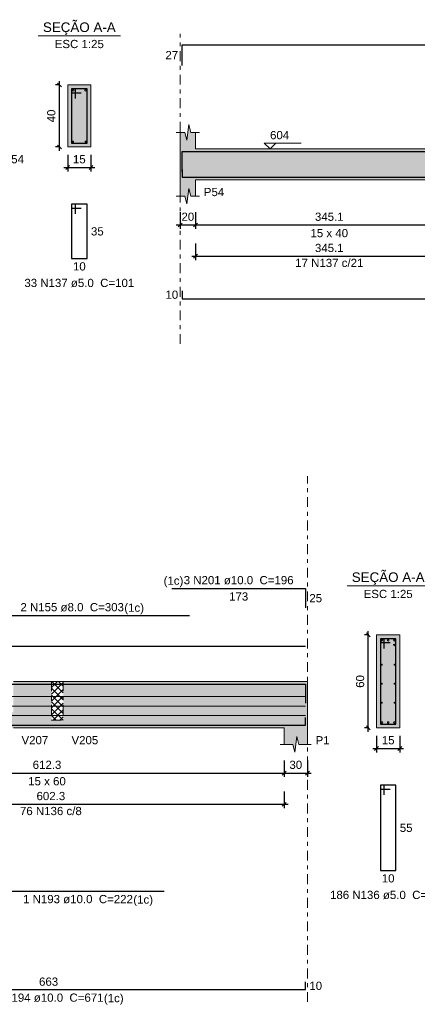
# Model space of a CAD drawing. Header units: millimetres. Extents: x 0 to 119, y 0 to 84.
# Tile 9 of 24: x 38 to 49, y 41 to 66. Entities that reach past the tile are written whole.
import ezdxf

# ---------------------------------------------------------------- set-up
doc = ezdxf.new("R2010")
doc.units = ezdxf.units.MM
doc.header["$MEASUREMENT"] = 0
doc.linetypes.add('DASHDOT', pattern=[2.54, 1.27, -0.635, 0, -0.635])
doc.linetypes.add('NULL', pattern=[0])
doc.layers.get('0').update_dxf_attribs({"lineweight": 18})
for name, color, linetype, lineweight in [('Descrição da armadura', 7, 'Continuous', 0), ('DT-Arm complementar', 5, 'Continuous', 5), ('DT-Barras na forma', 2, 'Continuous', 30), ('DT-Barras no corte', 5, 'Continuous', 5), ('DT-Barras rebatidas', 2, 'Continuous', 30), ('DT-Cotas', 9, 'Continuous', 5), ('DT-Forma', 5, 'Continuous', 5), ('DT-Hachura forma vigas', 254, 'Continuous', 5), ('DT-Hachura intersecção vigas', 9, 'Continuous', 5), ('DT-Hachura seção vigas', 254, 'Continuous', 5), ('DT-Pontilhado', 9, 'DASHDOT', 5), ('DT-Textos', 7, 'Continuous', 5), ('Textos armaduras', 7, 'Continuous', 0)]:
    doc.layers.add(name, color=color, linetype=linetype, lineweight=lineweight)
doc.styles.add('Arial', font='txt')
doc.dimstyles.new('UM_25.000000', dxfattribs={"dimtxt": 0.18, "dimasz": 0.1, "dimexe": 0.1, "dimexo": 0.2, "dimgap": 0, "dimtad": 1, "dimtih": 1, "dimtoh": 1, "dimdec": 1, "dimlfac": 25, "dimzin": 0, "dimdsep": 46, "dimtxsty": 'Standard', "dimcen": 0.09, "dimdle": 0.1, "dimadec": 1, "dimazin": 2, "dimtfac": 1, "dimtdec": 4, "dimtofl": 0, "dimtmove": 0, "dimatfit": 3, "dimfxl": 1, "dimtolj": 1, "dimarcsym": 0})
doc.dimstyles.new('UM_50.000000', dxfattribs={"dimtxt": 0.18, "dimasz": 0.1, "dimexe": 0.1, "dimexo": 0.2, "dimgap": 0, "dimtad": 1, "dimtih": 1, "dimtoh": 1, "dimdec": 1, "dimlfac": 50, "dimzin": 0, "dimdsep": 46, "dimtxsty": 'Standard', "dimcen": 0.09, "dimdle": 0.1, "dimadec": 1, "dimazin": 2, "dimtfac": 1, "dimtdec": 4, "dimtofl": 0, "dimtmove": 0, "dimatfit": 3, "dimfxl": 1, "dimtolj": 1, "dimarcsym": 0})

# ---------------------------------------------------------------- blocks, each defined once
blk = doc.blocks.new('_Oblique')
at = {"color": 0, "linetype": 'ByBlock', "lineweight": -2}
blk.add_line((-0.5, -0.5), (0.5, 0.5), dxfattribs=at)
blk = doc.blocks.new('*D14')
at = {"layer": 'Defpoints', "color": 0}
for p in [(32.924, 47.384), (45.17, 47.384), (45.17, 46.855)]:
    blk.add_point(p, dxfattribs=at)
at = {"layer": 'DT-Cotas', "color": 0, "lineweight": -2}
for p, q in [((32.924, 47.184), (32.924, 46.755)), ((45.17, 47.184), (45.17, 46.755)), ((32.824, 46.855), (45.27, 46.855))]:
    blk.add_line(p, q, dxfattribs=at)
at = {"layer": 'DT-Cotas', "color": 0, "lineweight": -2, "xscale": 0.1, "yscale": 0.1, "zscale": 0.1, "rotation": 180}
blk.add_blockref('_Oblique', (32.924, 46.855), dxfattribs=at)
at = {"layer": 'DT-Cotas', "color": 0, "lineweight": -2, "xscale": 0.1, "yscale": 0.1, "zscale": 0.1}
blk.add_blockref('_Oblique', (45.17, 46.855), dxfattribs=at)
at = {"layer": 'DT-Cotas', "color": 7, "insert": (39.047, 47.067), "char_height": 0.2118, "attachment_point": 5, "rotation": 0.0057, "style": 'Arial'}
blk.add_mtext('\\A1;612.3', dxfattribs=at)
blk = doc.blocks.new('*D15')
at = {"layer": 'Defpoints', "color": 0}
for p in [(45.17, 47.384), (45.77, 47.384), (45.77, 46.855)]:
    blk.add_point(p, dxfattribs=at)
at = {"layer": 'DT-Cotas', "color": 0, "lineweight": -2}
for p, q in [((45.17, 47.184), (45.17, 46.755)), ((45.77, 47.184), (45.77, 46.755)), ((45.07, 46.855), (45.87, 46.855))]:
    blk.add_line(p, q, dxfattribs=at)
at = {"layer": 'DT-Cotas', "color": 0, "lineweight": -2, "xscale": 0.1, "yscale": 0.1, "zscale": 0.1, "rotation": 180}
blk.add_blockref('_Oblique', (45.17, 46.855), dxfattribs=at)
at = {"layer": 'DT-Cotas', "color": 0, "lineweight": -2, "xscale": 0.1, "yscale": 0.1, "zscale": 0.1}
blk.add_blockref('_Oblique', (45.77, 46.855), dxfattribs=at)
at = {"layer": 'DT-Cotas', "color": 7, "insert": (45.47, 47.067), "char_height": 0.2118, "attachment_point": 5, "rotation": 0.0057, "style": 'Arial'}
blk.add_mtext('\\A1;30', dxfattribs=at)
blk = doc.blocks.new('*D25')
at = {"layer": 'Defpoints', "color": 0}
for p in [(47.343, 50.42), (47.555, 50.42), (47.555, 48.02)]:
    blk.add_point(p, dxfattribs=at)
at = {"layer": 'DT-Cotas', "color": 0, "lineweight": -2}
for p, q in [((47.355, 50.42), (47.243, 50.42)), ((47.343, 47.92), (47.343, 50.52)), ((47.355, 48.02), (47.243, 48.02))]:
    blk.add_line(p, q, dxfattribs=at)
at = {"layer": 'DT-Cotas', "color": 0, "lineweight": -2, "xscale": 0.1, "yscale": 0.1, "zscale": 0.1}
for p, rotation in [((47.343, 50.42), 90), ((47.343, 48.02), 270)]:
    blk.add_blockref('_Oblique', p, dxfattribs=dict(at, rotation=rotation))
at = {"layer": 'DT-Cotas', "color": 7, "insert": (47.131, 49.22), "char_height": 0.2118, "attachment_point": 5, "rotation": 90, "style": 'Arial'}
blk.add_mtext('\\A1;60', dxfattribs=at)
blk = doc.blocks.new('*D26')
at = {"layer": 'Defpoints', "color": 0}
for p in [(47.555, 48.02), (48.155, 48.02), (48.155, 47.49)]:
    blk.add_point(p, dxfattribs=at)
at = {"layer": 'DT-Cotas', "color": 0, "lineweight": -2}
for p, q in [((47.555, 47.82), (47.555, 47.39)), ((48.155, 47.82), (48.155, 47.39)), ((47.455, 47.49), (48.255, 47.49))]:
    blk.add_line(p, q, dxfattribs=at)
at = {"layer": 'DT-Cotas', "color": 0, "lineweight": -2, "xscale": 0.1, "yscale": 0.1, "zscale": 0.1, "rotation": 180}
blk.add_blockref('_Oblique', (47.555, 47.49), dxfattribs=at)
at = {"layer": 'DT-Cotas', "color": 0, "lineweight": -2, "xscale": 0.1, "yscale": 0.1, "zscale": 0.1}
blk.add_blockref('_Oblique', (48.155, 47.49), dxfattribs=at)
at = {"layer": 'DT-Cotas', "color": 7, "insert": (47.855, 47.702), "char_height": 0.2118, "attachment_point": 5, "rotation": 0.0057, "style": 'Arial'}
blk.add_mtext('\\A1;15', dxfattribs=at)
blk = doc.blocks.new('*D31')
at = {"layer": 'Defpoints', "color": 0}
for p in [(33.124, 46.579), (45.17, 46.579), (45.17, 46.05)]:
    blk.add_point(p, dxfattribs=at)
at = {"layer": 'DT-Cotas', "color": 0, "lineweight": -2}
for p, q in [((33.124, 46.379), (33.124, 45.95)), ((45.17, 46.379), (45.17, 45.95)), ((33.024, 46.05), (45.27, 46.05))]:
    blk.add_line(p, q, dxfattribs=at)
at = {"layer": 'DT-Cotas', "color": 0, "lineweight": -2, "xscale": 0.1, "yscale": 0.1, "zscale": 0.1, "rotation": 180}
blk.add_blockref('_Oblique', (33.124, 46.05), dxfattribs=at)
at = {"layer": 'DT-Cotas', "color": 0, "lineweight": -2, "xscale": 0.1, "yscale": 0.1, "zscale": 0.1}
blk.add_blockref('_Oblique', (45.17, 46.05), dxfattribs=at)
at = {"layer": 'DT-Cotas', "color": 7, "insert": (39.147, 46.262), "char_height": 0.2118, "attachment_point": 5, "rotation": 0.0057, "style": 'Arial'}
blk.add_mtext('\\A1;602.3', dxfattribs=at)
blk = doc.blocks.new('*D157')
at = {"layer": 'Defpoints', "color": 0}
for p in [(39.37, 64.604), (39.581, 64.604), (39.581, 63.004)]:
    blk.add_point(p, dxfattribs=at)
at = {"layer": 'DT-Cotas', "color": 0, "lineweight": -2}
for p, q in [((39.381, 64.604), (39.27, 64.604)), ((39.37, 62.904), (39.37, 64.704)), ((39.381, 63.004), (39.27, 63.004))]:
    blk.add_line(p, q, dxfattribs=at)
at = {"layer": 'DT-Cotas', "color": 0, "lineweight": -2, "xscale": 0.1, "yscale": 0.1, "zscale": 0.1}
for p, rotation in [((39.37, 64.604), 90), ((39.37, 63.004), 270)]:
    blk.add_blockref('_Oblique', p, dxfattribs=dict(at, rotation=rotation))
at = {"layer": 'DT-Cotas', "color": 7, "insert": (39.158, 63.804), "char_height": 0.2118, "attachment_point": 5, "rotation": 90, "style": 'Arial'}
blk.add_mtext('\\A1;40', dxfattribs=at)
blk = doc.blocks.new('*D158')
at = {"layer": 'Defpoints', "color": 0}
for p in [(39.581, 63.004), (40.181, 63.004), (40.181, 62.475)]:
    blk.add_point(p, dxfattribs=at)
at = {"layer": 'DT-Cotas', "color": 0, "lineweight": -2}
for p, q in [((39.581, 62.804), (39.581, 62.375)), ((40.181, 62.804), (40.181, 62.375)), ((39.481, 62.475), (40.281, 62.475))]:
    blk.add_line(p, q, dxfattribs=at)
at = {"layer": 'DT-Cotas', "color": 0, "lineweight": -2, "xscale": 0.1, "yscale": 0.1, "zscale": 0.1, "rotation": 180}
blk.add_blockref('_Oblique', (39.581, 62.475), dxfattribs=at)
at = {"layer": 'DT-Cotas', "color": 0, "lineweight": -2, "xscale": 0.1, "yscale": 0.1, "zscale": 0.1}
blk.add_blockref('_Oblique', (40.181, 62.475), dxfattribs=at)
at = {"layer": 'DT-Cotas', "color": 7, "insert": (39.881, 62.687), "char_height": 0.2118, "attachment_point": 5, "rotation": 0.0057, "style": 'Arial'}
blk.add_mtext('\\A1;15', dxfattribs=at)
blk = doc.blocks.new('*D161')
at = {"layer": 'Defpoints', "color": 0}
for p in [(42.483, 61.522), (42.883, 61.522), (42.883, 60.992)]:
    blk.add_point(p, dxfattribs=at)
at = {"layer": 'DT-Cotas', "color": 0, "lineweight": -2}
for p, q in [((42.483, 61.322), (42.483, 60.892)), ((42.883, 61.322), (42.883, 60.892)), ((42.383, 60.992), (42.983, 60.992))]:
    blk.add_line(p, q, dxfattribs=at)
at = {"layer": 'DT-Cotas', "color": 0, "lineweight": -2, "xscale": 0.1, "yscale": 0.1, "zscale": 0.1, "rotation": 180}
blk.add_blockref('_Oblique', (42.483, 60.992), dxfattribs=at)
at = {"layer": 'DT-Cotas', "color": 0, "lineweight": -2, "xscale": 0.1, "yscale": 0.1, "zscale": 0.1}
blk.add_blockref('_Oblique', (42.883, 60.992), dxfattribs=at)
at = {"layer": 'DT-Cotas', "color": 7, "insert": (42.683, 61.204), "char_height": 0.2118, "attachment_point": 5, "rotation": 0.0057, "style": 'Arial'}
blk.add_mtext('\\A1;20', dxfattribs=at)
blk = doc.blocks.new('*D162')
at = {"layer": 'Defpoints', "color": 0}
for p in [(42.883, 61.522), (49.786, 61.522), (49.786, 60.992)]:
    blk.add_point(p, dxfattribs=at)
at = {"layer": 'DT-Cotas', "color": 0, "lineweight": -2}
for p, q in [((42.883, 61.322), (42.883, 60.892)), ((49.786, 61.322), (49.786, 60.892)), ((42.783, 60.992), (49.886, 60.992))]:
    blk.add_line(p, q, dxfattribs=at)
at = {"layer": 'DT-Cotas', "color": 0, "lineweight": -2, "xscale": 0.1, "yscale": 0.1, "zscale": 0.1, "rotation": 180}
blk.add_blockref('_Oblique', (42.883, 60.992), dxfattribs=at)
at = {"layer": 'DT-Cotas', "color": 0, "lineweight": -2, "xscale": 0.1, "yscale": 0.1, "zscale": 0.1}
blk.add_blockref('_Oblique', (49.786, 60.992), dxfattribs=at)
at = {"layer": 'DT-Cotas', "color": 7, "insert": (46.335, 61.204), "char_height": 0.2118, "attachment_point": 5, "rotation": 0.0057, "style": 'Arial'}
blk.add_mtext('\\A1;345.1', dxfattribs=at)
blk = doc.blocks.new('*D176')
at = {"layer": 'Defpoints', "color": 0}
for p in [(42.883, 60.717), (49.786, 60.717), (49.786, 60.188)]:
    blk.add_point(p, dxfattribs=at)
at = {"layer": 'DT-Cotas', "color": 0, "lineweight": -2}
for p, q in [((42.883, 60.517), (42.883, 60.088)), ((49.786, 60.517), (49.786, 60.088)), ((42.783, 60.188), (49.886, 60.188))]:
    blk.add_line(p, q, dxfattribs=at)
at = {"layer": 'DT-Cotas', "color": 0, "lineweight": -2, "xscale": 0.1, "yscale": 0.1, "zscale": 0.1, "rotation": 180}
blk.add_blockref('_Oblique', (42.883, 60.188), dxfattribs=at)
at = {"layer": 'DT-Cotas', "color": 0, "lineweight": -2, "xscale": 0.1, "yscale": 0.1, "zscale": 0.1}
blk.add_blockref('_Oblique', (49.786, 60.188), dxfattribs=at)
at = {"layer": 'DT-Cotas', "color": 7, "insert": (46.335, 60.399), "char_height": 0.2118, "attachment_point": 5, "rotation": 0.0057, "style": 'Arial'}
blk.add_mtext('\\A1;345.1', dxfattribs=at)

msp = doc.modelspace()

# ---------------------------------------------------------------- hatches: boundary and pattern name
at = {"layer": 'DT-Hachura forma vigas', "linetype": 'Continuous'}
for points in [[(58.6835, 62.1573), (61.3835, 62.1573), (61.3835, 62.9573), (58.6835, 62.9573), (58.6835, 63.3809), (58.5585, 63.3809), (58.5085, 63.5809), (58.4585, 63.1809), (58.4085, 63.3809), (58.2835, 63.3809), (58.2835, 62.9573), (50.1861, 62.9573), (50.1861, 63.3809), (50.0611, 63.3809), (50.0111, 63.5809), (49.9611, 63.1809), (49.9111, 63.3809), (49.7861, 63.3809), (49.7861, 62.9573), (42.8835, 62.9573), (42.8835, 63.3809), (42.7585, 63.3809), (42.7085, 63.5809), (42.6585, 63.1809), (42.6085, 63.3809), (42.4835, 63.3809), (42.4835, 62.9573), (42.4835, 62.1573), (42.4835, 61.7337), (42.6085, 61.7337), (42.6585, 61.5337), (42.7085, 61.9337), (42.7585, 61.7337), (42.8835, 61.7337), (42.8835, 62.1573), (49.7861, 62.1573), (49.7861, 61.7337), (49.9111, 61.7337), (49.9611, 61.5337), (50.0111, 61.9337), (50.0611, 61.7337), (50.1861, 61.7337), (50.1861, 62.1573), (58.2835, 62.1573), (58.2835, 61.7337), (58.4085, 61.7337), (58.4585, 61.5337), (58.5085, 61.9337), (58.5585, 61.7337), (58.6835, 61.7337), (58.6835, 62.1573)], [(38.1775, 48.4197), (37.8775, 48.4197), (37.8775, 49.2197), (33.1239, 49.2197), (33.1239, 48.0197), (37.8775, 48.0197), (38.1775, 48.0197), (39.1669, 48.0197), (39.4669, 48.0197), (45.1697, 48.0197), (45.1697, 47.5961), (45.3947, 47.5961), (45.4447, 47.3961), (45.4947, 47.7961), (45.5447, 47.5961), (45.7697, 47.5961), (45.7697, 48.0197), (45.7697, 49.2197), (45.1697, 49.2197), (39.4669, 49.2197), (39.4669, 48.2197), (39.1669, 48.2197), (39.1669, 49.2197), (38.1775, 49.2197), (38.1775, 48.4197)]]:
    msp.add_hatch(color=254, dxfattribs=at).paths.add_polyline_path(points)
at = {"layer": 'DT-Hachura intersecção vigas', "linetype": 'Continuous'}
h = msp.add_hatch(dxfattribs=at)
h.set_pattern_fill('ANSI37', color=9, style=0)
h.paths.add_polyline_path([(39.1669, 48.2197), (39.4669, 48.2197), (39.4669, 49.2197), (39.1669, 49.2197), (39.1669, 48.2197)])
at = {"layer": 'DT-Hachura seção vigas', "linetype": 'Continuous'}
for points in [[(39.5815, 63.0045), (39.5815, 63.0045), (40.1815, 63.0045), (40.1815, 64.6045), (39.5815, 64.6045), (39.5815, 63.0045)], [(47.5548, 48.0197), (47.5548, 48.0197), (48.1548, 48.0197), (48.1548, 50.4197), (47.5548, 50.4197), (47.5548, 48.0197)]]:
    msp.add_hatch(color=254, dxfattribs=at).paths.add_polyline_path(points)

# ---------------------------------------------------------------- linework, layer by layer
at = {"layer": 'DT-Arm complementar'}
for p, q in [((4.9667, 48.8272), (45.7197, 48.8272)), ((4.9667, 48.5847), (45.7197, 48.5847)), ((4.9667, 48.3422), (45.7197, 48.3422))]:
    msp.add_line(p, q, dxfattribs=at)
at = {"layer": 'DT-Barras na forma'}
for p, q in [((39.7815, 64.5045), (39.6815, 64.5045)), ((39.6815, 64.5045), (39.6815, 63.1045)), ((40.0815, 64.5045), (39.6815, 64.5045)), ((39.6815, 64.5045), (39.6815, 64.4045)), ((39.6815, 64.4045), (39.9315, 64.4045)), ((39.7815, 64.2545), (39.7815, 64.5045)), ((40.0815, 63.1045), (40.0815, 64.5045)), ((39.6815, 63.1045), (40.0815, 63.1045)), ((47.7548, 50.3197), (47.6548, 50.3197)), ((47.6548, 50.3197), (47.6548, 48.1197)), ((48.0548, 50.3197), (47.6548, 50.3197)), ((47.6548, 50.3197), (47.6548, 50.2197)), ((47.7548, 50.0697), (47.7548, 50.3197)), ((48.0548, 48.1197), (48.0548, 50.3197)), ((47.6548, 50.2197), (47.9048, 50.2197)), ((47.6548, 48.1197), (48.0548, 48.1197))]:
    msp.add_line(p, q, dxfattribs=at)
for points in [[(42.5335, 62.3546), (42.5335, 62.8873), (66.0009, 62.8873)], [(42.5335, 62.4253), (42.5335, 62.2253), (65.9623, 62.2253)], [(36.6664, 49.1517), (42.7271, 49.1517)], [(42.2697, 49.1497), (45.7197, 49.1497), (45.7197, 48.6562)], [(32.4567, 48.0897), (45.7197, 48.0897), (45.7197, 48.2897)], [(37.6239, 48.0897), (42.0697, 48.0897)]]:
    msp.add_lwpolyline(points, dxfattribs=at)
at = {"layer": 'DT-Barras no corte'}
for centre, radius in [((39.7215, 64.4645), 0.02), ((40.0415, 64.4645), 0.02), ((39.7175, 63.1405), 0.016), ((40.0455, 63.1405), 0.016), ((47.6948, 50.2797), 0.02), ((47.8548, 50.2797), 0.02), ((48.0148, 50.2797), 0.02), ((48.0148, 50.1597), 0.02), ((47.6874, 49.6497), 0.0126), ((48.0222, 49.6497), 0.0126), ((47.6874, 49.1597), 0.0126), ((48.0222, 49.1597), 0.0126), ((47.6874, 48.6697), 0.0126), ((48.0222, 48.6697), 0.0126), ((47.6948, 48.1597), 0.02), ((47.8548, 48.1597), 0.02), ((48.0148, 48.1597), 0.02)]:
    msp.add_circle(centre, radius, dxfattribs=at)
at = {"layer": 'DT-Barras rebatidas'}
for points in [[(42.5335, 65.108), (42.5335, 65.6407), (66.0009, 65.6407)], [(39.7815, 61.2778), (39.7815, 61.5278), (39.6815, 61.5278), (39.6815, 60.1278), (40.0815, 60.1278), (40.0815, 61.5278), (39.6815, 61.5278), (39.6815, 61.4278), (39.9315, 61.4278)], [(42.5335, 59.2906), (42.5335, 59.0906), (65.9623, 59.0906)], [(42.2697, 51.6136), (45.7197, 51.6136), (45.7197, 51.1201)], [(36.6664, 50.9167), (42.7271, 50.9167)], [(28.1067, 50.1304), (45.7197, 50.1304)], [(47.7548, 46.293), (47.7548, 46.543), (47.6548, 46.543), (47.6548, 44.343), (48.0548, 44.343), (48.0548, 46.543), (47.6548, 46.543), (47.6548, 46.443), (47.9048, 46.443)], [(37.6239, 43.8113), (42.0697, 43.8113)], [(32.4567, 41.2697), (45.7197, 41.2697), (45.7197, 41.4697)]]:
    msp.add_lwpolyline(points, dxfattribs=at)
at = {"layer": 'DT-Forma'}
for p, q in [((40.1815, 64.6045), (39.5815, 64.6045)), ((39.5815, 64.6045), (39.5815, 63.0045)), ((40.1815, 63.0045), (40.1815, 64.6045)), ((42.6585, 63.1809), (42.7085, 63.5809)), ((42.7085, 63.5809), (42.7585, 63.3809)), ((42.3835, 63.3809), (42.6085, 63.3809)), ((42.4835, 62.9573), (42.4835, 63.3809)), ((42.6085, 63.3809), (42.6585, 63.1809)), ((42.7585, 63.3809), (42.9835, 63.3809)), ((42.8835, 63.3809), (42.8835, 62.9573)), ((39.5815, 63.0045), (40.1815, 63.0045)), ((42.8835, 62.9573), (49.7861, 62.9573)), ((42.4835, 62.1573), (42.4835, 61.7337)), ((42.8835, 61.7337), (42.8835, 62.1573)), ((42.8835, 62.1573), (49.7861, 62.1573)), ((42.3835, 61.7337), (42.6085, 61.7337)), ((42.6085, 61.7337), (42.6585, 61.5337)), ((42.6585, 61.5337), (42.7085, 61.9337)), ((42.7085, 61.9337), (42.7585, 61.7337)), ((42.7585, 61.7337), (42.9835, 61.7337)), ((48.1548, 50.4197), (47.5548, 50.4197)), ((47.5548, 50.4197), (47.5548, 48.0197)), ((48.1548, 48.0197), (48.1548, 50.4197)), ((38.1775, 49.2197), (39.1669, 49.2197)), ((39.1669, 49.2197), (39.4669, 49.2197)), ((39.4669, 49.2197), (45.1697, 49.2197)), ((45.1697, 49.2197), (45.7697, 49.2197)), ((38.1775, 48.0197), (39.1669, 48.0197)), ((39.1669, 48.0197), (39.4669, 48.0197)), ((39.4669, 48.0197), (45.1697, 48.0197)), ((45.1697, 48.0197), (45.1697, 47.5961)), ((45.7697, 47.5961), (45.7697, 48.0197)), ((47.5548, 48.0197), (48.1548, 48.0197)), ((45.4447, 47.3961), (45.4947, 47.7961)), ((45.4947, 47.7961), (45.5447, 47.5961)), ((45.0697, 47.5961), (45.3947, 47.5961)), ((45.3947, 47.5961), (45.4447, 47.3961)), ((45.5447, 47.5961), (45.8697, 47.5961))]:
    msp.add_line(p, q, dxfattribs=at)
at = {"layer": 'DT-Forma', "linetype": 'Continuous'}
for p, q in [((42.4835, 62.1573), (42.4835, 62.9573)), ((45.7697, 49.2197), (45.7697, 48.0197))]:
    msp.add_line(p, q, dxfattribs=at)
at = {"layer": 'DT-Pontilhado', "ltscale": 0.2}
for p, q in [((42.4835, 57.9257), (42.4835, 65.9231)), ((45.7697, 40.952), (45.7697, 54.5173)), ((39.1669, 49.2197), (39.1669, 48.2197)), ((39.4669, 49.2197), (39.4669, 48.2197)), ((39.1669, 48.2197), (39.4669, 48.2197))]:
    msp.add_line(p, q, dxfattribs=at)
at = {"layer": 'DT-Textos'}
for p, q in [((38.8225, 65.8694), (40.9405, 65.8694)), ((46.7958, 51.6846), (48.9138, 51.6846))]:
    msp.add_line(p, q, dxfattribs=at)
msp.add_lwpolyline([(44.9543, 63.1055), (44.806, 62.9573), (44.6578, 63.1055), (45.6109, 63.1055)], dxfattribs=at)

# ---------------------------------------------------------------- texts
at = {"layer": 'Descrição da armadura', "linetype": 'NULL', "char_height": 0.2118, "attachment_point": 8, "line_spacing_factor": 0.9, "style": 'Arial'}
for s, insert, width in [('17 N137 c/21', (46.3348, 59.9058), 3.450264), ('33 N137 ø5.0  C=101', (39.881, 59.3866), 5.562109), ('3 N201 ø10.0  C=196', (43.9948, 51.7198), 5.562109), ('2 N155 ø8.0  C=303', (39.6968, 51.0228), 5.239541), ('76 N136 c/8', (39.1468, 45.7683), 3.127695), ('1 N193 ø10.0  C=222', (39.8468, 43.4938), 5.562109), ('186 N136 ø5.0  C=141', (47.8548, 43.6018), 5.884678), ('2 N194 ø10.0  C=671', (39.0878, 40.9518), 5.562109)]:
    msp.add_mtext(s, dxfattribs=dict(at, insert=insert, width=width))
at = {"layer": 'DT-Textos', "linetype": 'NULL', "line_spacing_factor": 0.798, "style": 'Arial'}
for s, insert, char_height, width, attachment_point in [('SEÇÃO A-A', (39.881, 65.8937), 0.2471, 3.812061, 8), ('ESC 1:25', (39.881, 65.5516), 0.2118, 2.482559, 8), ('604', (44.8056, 63.2006), 0.2118, 0.967705, 7), ('P54', (37.926, 62.5806), 0.2118, 1.031992, 7), ('P54', (43.0956, 61.7336), 0.2118, 1.031992, 7), ('15 x 40', (46.3346, 60.6746), 0.2118, 1.902559, 8), ('SEÇÃO A-A', (47.8548, 51.7089), 0.2471, 3.812061, 8), ('(1c)', (42.5668, 51.6499), 0.2118, 0.998857, 9), ('ESC 1:25', (47.8548, 51.3668), 0.2118, 2.482559, 8), ('(1c)', (41.0418, 50.9529), 0.2118, 0.998857, 7), ('V207', (38.3888, 47.5958), 0.2118, 1.354561, 7), ('V205', (39.6788, 47.5958), 0.2118, 1.354561, 7), ('P1', (45.9818, 47.5958), 0.2118, 0.709424, 7), ('15 x 60', (39.0468, 46.5368), 0.2118, 1.902559, 8), ('(1c)', (41.2748, 43.4239), 0.2118, 0.998857, 7), ('(1c)', (40.5158, 40.8819), 0.2118, 0.998857, 7)]:
    msp.add_mtext(s, dxfattribs=dict(at, insert=insert, char_height=char_height, width=width, attachment_point=attachment_point))
at = {"layer": 'Textos armaduras', "linetype": 'NULL', "char_height": 0.2118, "line_spacing_factor": 0.9, "style": 'Arial'}
for s, insert, width, attachment_point in [('27', (42.4335, 65.2684), 1.045137, 9), ('35', (40.1815, 60.9337), 1.045137, 1), ('10', (39.8815, 60.0305), 1.045137, 2), ('10', (42.4335, 59.0847), 1.045137, 9), ('173', (43.9947, 51.5163), 1.367705, 2), ('25', (45.8197, 51.4728), 1.045137, 1), ('55', (48.1548, 45.5489), 1.045137, 1), ('10', (47.8548, 44.2457), 1.045137, 2), ('663', (39.0882, 41.367), 1.367705, 8), ('10', (45.8197, 41.4756), 1.045137, 1)]:
    msp.add_mtext(s, dxfattribs=dict(at, insert=insert, width=width, attachment_point=attachment_point))

# ---------------------------------------------------------------- dimensions: what is measured, and where the dimension line sits
at = {"layer": 'DT-Cotas'}
for base, p1, p2, picture, middle in [((39.3697, 64.6045), (39.5815, 63.0045), (39.5815, 64.6045), '*D157', (39.1579, 63.8045)), ((47.343, 50.4197), (47.5548, 48.0197), (47.5548, 50.4197), '*D25', (47.1312, 49.2197))]:
    dim = msp.add_linear_dim(base=base, p1=p1, p2=p2, angle=90, dimstyle='UM_25.000000', override={"dimtxt": 0.2118, "dimasz": 0.1, "dimexe": 0.1, "dimexo": 0.2, "dimtad": 1, "dimtih": 0, "dimtoh": 0, "dimdec": 1, "dimlfac": 25, "dimzin": 8, "dimtxsty": 'Arial', "dimblk": 'Oblique', "dimblk1": 'Oblique', "dimblk2": 'Oblique', "dimsah": 1, "dimdle": 0.1, "dimse1": 0, "dimse2": 0, "dimclrt": 7, "dimadec": 1, "dimazin": 3, "dimtmove": 2, "dimldrblk": 'Oblique'}, dxfattribs=at)
    dim.commit()
    dim.dimension.update_dxf_attribs({"geometry": picture, "text_midpoint": middle, "dimtype": 160, "text_rotation": 90})
for base, p1, p2, dimstyle, override, picture, middle in [((40.1815, 62.475), (39.5815, 63.0045), (40.1815, 63.0045), 'UM_25.000000', {"dimtxt": 0.2118, "dimasz": 0.1, "dimexe": 0.1, "dimexo": 0.2, "dimtad": 1, "dimtih": 0, "dimtoh": 0, "dimdec": 1, "dimlfac": 25, "dimzin": 8, "dimtxsty": 'Arial', "dimblk": 'Oblique', "dimblk1": 'Oblique', "dimblk2": 'Oblique', "dimsah": 1, "dimdle": 0.1, "dimse1": 0, "dimse2": 0, "dimclrt": 7, "dimadec": 1, "dimazin": 3, "dimtmove": 2, "dimldrblk": 'Oblique'}, '*D158', (39.8815, 62.6868)), ((42.8835, 60.9924), (42.4835, 61.5219), (42.8835, 61.5219), 'UM_50.000000', {"dimtxt": 0.2118, "dimasz": 0.1, "dimexe": 0.1, "dimexo": 0.2, "dimtad": 1, "dimtih": 0, "dimtoh": 0, "dimdec": 1, "dimlfac": 50, "dimzin": 8, "dimtxsty": 'Arial', "dimblk": 'Oblique', "dimblk1": 'Oblique', "dimblk2": 'Oblique', "dimsah": 1, "dimdle": 0.1, "dimse1": 0, "dimse2": 0, "dimclrt": 7, "dimadec": 1, "dimazin": 3, "dimtmove": 2, "dimldrblk": 'Oblique'}, '*D161', (42.6835, 61.2042)), ((49.7861, 60.9924), (42.8835, 61.5219), (49.7861, 61.5219), 'UM_50.000000', {"dimtxt": 0.2118, "dimasz": 0.1, "dimexe": 0.1, "dimexo": 0.2, "dimtad": 1, "dimtih": 0, "dimtoh": 0, "dimdec": 1, "dimlfac": 50, "dimzin": 8, "dimtxsty": 'Arial', "dimblk": 'Oblique', "dimblk1": 'Oblique', "dimblk2": 'Oblique', "dimsah": 1, "dimdle": 0.1, "dimse1": 0, "dimse2": 0, "dimclrt": 7, "dimadec": 1, "dimazin": 3, "dimtmove": 2, "dimldrblk": 'Oblique'}, '*D162', (46.3348, 61.2042)), ((49.7861, 60.1875), (42.8835, 60.717), (49.7861, 60.717), 'UM_50.000000', {"dimtxt": 0.2118, "dimasz": 0.1, "dimexe": 0.1, "dimexo": 0.2, "dimtad": 1, "dimtih": 0, "dimtoh": 0, "dimdec": 1, "dimlfac": 50, "dimzin": 8, "dimtxsty": 'Arial', "dimblk": 'Oblique', "dimblk1": 'Oblique', "dimblk2": 'Oblique', "dimsah": 1, "dimdle": 0.1, "dimse1": 0, "dimse2": 0, "dimclrt": 7, "dimadec": 1, "dimazin": 3, "dimtmove": 2, "dimldrblk": 'Oblique'}, '*D176', (46.3348, 60.3993)), ((48.1548, 47.4902), (47.5548, 48.0197), (48.1548, 48.0197), 'UM_25.000000', {"dimtxt": 0.2118, "dimasz": 0.1, "dimexe": 0.1, "dimexo": 0.2, "dimtad": 1, "dimtih": 0, "dimtoh": 0, "dimdec": 1, "dimlfac": 25, "dimzin": 8, "dimtxsty": 'Arial', "dimblk": 'Oblique', "dimblk1": 'Oblique', "dimblk2": 'Oblique', "dimsah": 1, "dimdle": 0.1, "dimse1": 0, "dimse2": 0, "dimclrt": 7, "dimadec": 1, "dimazin": 3, "dimtmove": 2, "dimldrblk": 'Oblique'}, '*D26', (47.8548, 47.702)), ((45.1697, 46.8548), (32.9239, 47.3843), (45.1697, 47.3843), 'UM_50.000000', {"dimtxt": 0.2118, "dimasz": 0.1, "dimexe": 0.1, "dimexo": 0.2, "dimtad": 1, "dimtih": 0, "dimtoh": 0, "dimdec": 1, "dimlfac": 50, "dimzin": 8, "dimtxsty": 'Arial', "dimblk": 'Oblique', "dimblk1": 'Oblique', "dimblk2": 'Oblique', "dimsah": 1, "dimdle": 0.1, "dimse1": 0, "dimse2": 0, "dimclrt": 7, "dimadec": 1, "dimazin": 3, "dimtmove": 2, "dimldrblk": 'Oblique'}, '*D14', (39.0468, 47.0666)), ((45.7697, 46.8548), (45.1697, 47.3843), (45.7697, 47.3843), 'UM_50.000000', {"dimtxt": 0.2118, "dimasz": 0.1, "dimexe": 0.1, "dimexo": 0.2, "dimtad": 1, "dimtih": 0, "dimtoh": 0, "dimdec": 1, "dimlfac": 50, "dimzin": 8, "dimtxsty": 'Arial', "dimblk": 'Oblique', "dimblk1": 'Oblique', "dimblk2": 'Oblique', "dimsah": 1, "dimdle": 0.1, "dimse1": 0, "dimse2": 0, "dimclrt": 7, "dimadec": 1, "dimazin": 3, "dimtmove": 2, "dimldrblk": 'Oblique'}, '*D15', (45.4697, 47.0666)), ((45.1697, 46.05), (33.1239, 46.5795), (45.1697, 46.5795), 'UM_50.000000', {"dimtxt": 0.2118, "dimasz": 0.1, "dimexe": 0.1, "dimexo": 0.2, "dimtad": 1, "dimtih": 0, "dimtoh": 0, "dimdec": 1, "dimlfac": 50, "dimzin": 8, "dimtxsty": 'Arial', "dimblk": 'Oblique', "dimblk1": 'Oblique', "dimblk2": 'Oblique', "dimsah": 1, "dimdle": 0.1, "dimse1": 0, "dimse2": 0, "dimclrt": 7, "dimadec": 1, "dimazin": 3, "dimtmove": 2, "dimldrblk": 'Oblique'}, '*D31', (39.1468, 46.2618))]:
    dim = msp.add_linear_dim(base=base, p1=p1, p2=p2, dimstyle=dimstyle, override=override, dxfattribs=at)
    dim.commit()
    dim.dimension.update_dxf_attribs({"geometry": picture, "text_midpoint": middle, "dimtype": 160, "text_rotation": 0.00573})

doc.saveas('drawing.dxf')
